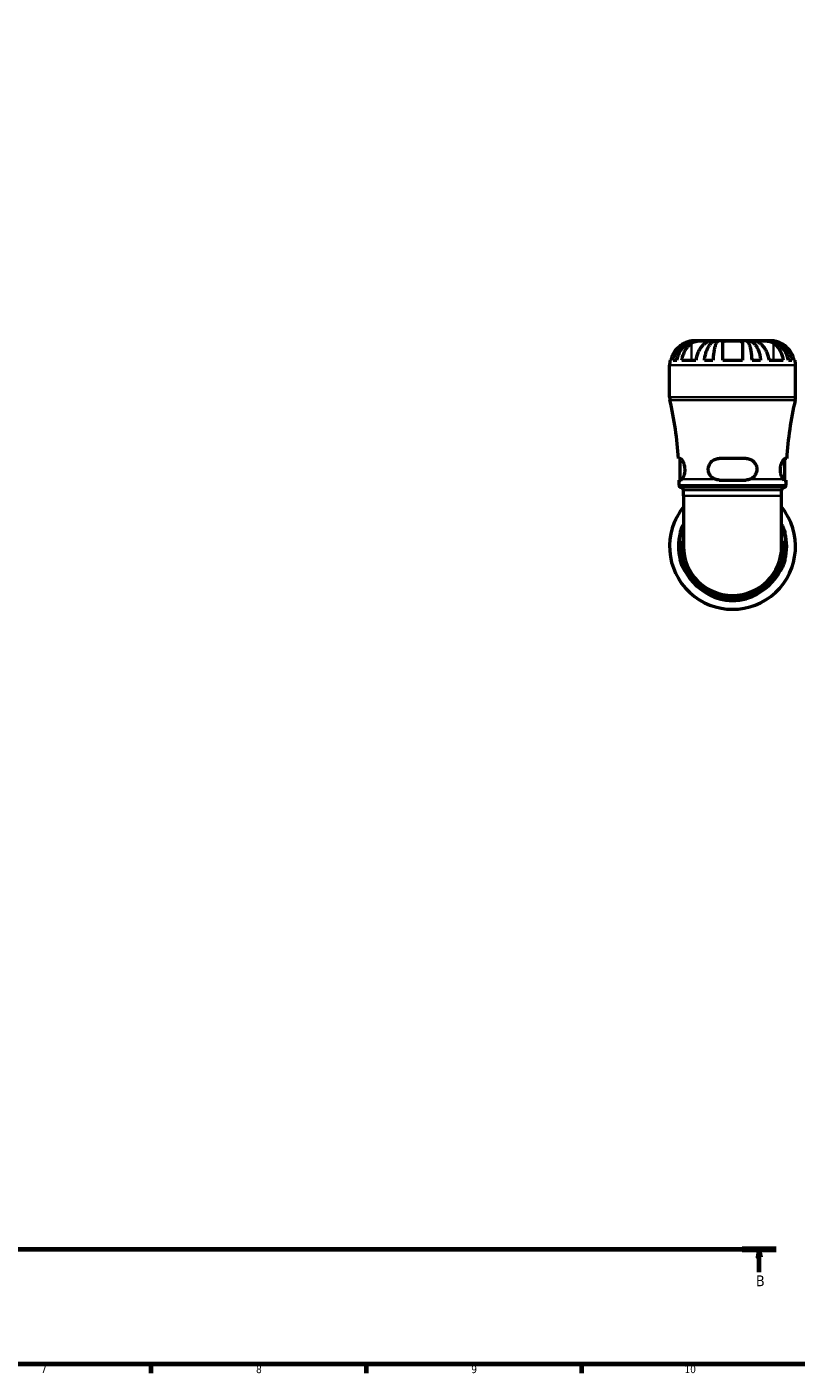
# Model space of a CAD drawing. Header units: millimetres. Extents: x 0 to 898, y 0 to 911.
# Tile 4 of 11: x 450 to 701, y 17 to 456. Entities that reach past the tile are written whole.
import ezdxf

# ---------------------------------------------------------------- set-up
doc = ezdxf.new("R2010")
doc.units = ezdxf.units.MM
doc.linetypes.add('CHAIN', pattern=[0.7087, 0.4724, -0.0591, 0.1181, -0.0591])
for name, color, linetype, lineweight in [('Border (ISO)', 7, 'Continuous', 70), ('Section Line (ISO)', 7, 'CHAIN', 70), ('Visible (ISO)', 7, 'Continuous', 50), ('Visible Narrow (ISO)', 7, 'Continuous', 35)]:
    doc.layers.add(name, color=color, linetype=linetype, lineweight=lineweight)
doc.styles.add('Label Text (ISO)', font='tahoma.ttf')
doc.styles.add('Note Text (ISO)', font='tahoma.ttf')

# ---------------------------------------------------------------- blocks, each defined once
blk = doc.blocks.new('Borders Default Border')
at = {"layer": 'Border (ISO)'}
for p, q in [((490.58, 20), (490.58, 17.1)), ((560.67, 20), (560.67, 17.1)), ((630.75, 20), (630.75, 17.1))]:
    blk.add_line(p, q, dxfattribs=at)
at = {"layer": 'Border (ISO)', "flags": 128}
blk.add_lwpolyline([(20, 20), (20, 574), (821, 574), (821, 20), (20, 20)], dxfattribs=at)
at = {"layer": 'Border (ISO)', "color": 232, "true_color": 0xca0064, "char_height": 2.5, "attachment_point": 7, "style": 'Note Text (ISO)'}
for s, insert in [('7', (454.77, 17.1)), ('8', (524.81, 17.04)), ('9', (594.88, 17.05)), ('10', (664.29, 17.05))]:
    blk.add_mtext(s, dxfattribs=dict(at, insert=insert))
blk = doc.blocks.new('2dTransSection0')
at = {"layer": 'Section Line (ISO)', "linetype": 'CHAIN'}
blk.add_line((694.2, 57.4), (182.9, 57.4), dxfattribs=at)
at = {"layer": 'Section Line (ISO)', "linetype": 'Continuous', "lineweight": 140}
blk.add_line((694.2, 57.4), (683.13, 57.4), dxfattribs=at)
at = {"layer": 'Section Line (ISO)', "linetype": 'Continuous'}
for p, q in [((688.67, 57.4), (688.17, 54.9)), ((688.67, 54.9), (688.67, 57.4)), ((689.17, 54.9), (688.67, 57.4)), ((688.17, 54.9), (689.17, 54.9)), ((688.67, 49.94), (688.67, 54.9))]:
    blk.add_line(p, q, dxfattribs=at)
at = {"layer": 'Section Line (ISO)', "linetype": 'Continuous', "flags": 128}
blk.add_lwpolyline([(689.17, 54.9), (688.67, 57.4), (688.17, 54.9), (689.17, 54.9)], dxfattribs=at)
at = {"layer": 'Section Line (ISO)'}
blk.add_solid([(689.17, 54.9), (688.67, 57.4), (688.17, 54.9), (689.17, 54.9)], dxfattribs=at)
at = {"layer": 'Section Line (ISO)', "insert": (687.6, 45.4), "char_height": 3.5, "attachment_point": 7, "style": 'Label Text (ISO)'}
blk.add_mtext('B', dxfattribs=at)

msp = doc.modelspace()

# ---------------------------------------------------------------- linework, layer by layer
at = {"layer": 'Visible (ISO)'}
for p, q in [((668.271, 353.364), (667.467, 353.364)), ((668.578, 353.364), (668.271, 353.364)), ((668.271, 353.364), (668.271, 353.356)), ((671.128, 353.364), (668.578, 353.364)), ((674.817, 353.364), (671.128, 353.364)), ((675.556, 353.364), (674.817, 353.364)), ((674.817, 353.364), (674.817, 352.805)), ((679.967, 353.364), (675.556, 353.364)), ((684.379, 353.364), (679.967, 353.364)), ((685.118, 353.364), (684.379, 353.364)), ((688.806, 353.364), (685.118, 353.364)), ((685.118, 353.364), (685.118, 352.805)), ((691.357, 353.364), (688.806, 353.364)), ((691.663, 353.364), (691.357, 353.364)), ((692.467, 353.364), (691.663, 353.364)), ((691.663, 353.364), (691.663, 353.356)), ((659.629, 346.964), (659.882, 346.964)), ((660.656, 346.964), (661.8, 346.964)), ((663.502, 346.964), (668.028, 346.964)), ((670.824, 346.964), (673.586, 346.964)), ((676.767, 346.964), (683.167, 346.964)), ((686.348, 346.964), (689.11, 346.964)), ((691.907, 346.964), (696.432, 346.964)), ((698.135, 346.964), (699.279, 346.964)), ((700.052, 346.964), (700.306, 346.964)), ((659.467, 334.94), (659.467, 345.364)), ((700.467, 334.94), (700.467, 345.364)), ((662.899, 314.982), (662.341, 314.982)), ((662.942, 307.982), (662.942, 314.978)), ((684.367, 314.982), (675.567, 314.982)), ((696.992, 307.982), (696.992, 314.978)), ((697.593, 314.982), (697.035, 314.982)), ((662.542, 307.982), (663.107, 307.982)), ((662.542, 306.352), (662.542, 307.982)), ((675.567, 307.982), (684.367, 307.982)), ((696.827, 307.982), (697.392, 307.982)), ((697.392, 306.352), (697.392, 307.982)), ((663.977, 302.832), (663.977, 304.724)), ((663.977, 302.832), (663.977, 286.364)), ((695.957, 302.832), (695.957, 304.724)), ((695.957, 286.364), (695.957, 302.832))]:
    msp.add_line(p, q, dxfattribs=at)
for centre, radius, start, end in [((667.467, 345.364), 8, 168.46304, 180), ((692.467, 345.364), 8, 0, 11.53696), ((663.567, 334.94), 4.1, 180, 193.13517), ((549.111, 308.232), 113.431, 3.41155, 13.13517), ((810.823, 308.232), 113.431, 166.86483, 176.58845), ((696.367, 334.94), 4.1, 346.86483, 0), ((663.362, 306.352), 0.82, 180, 262.81924), ((663.157, 304.724), 0.82, 0, 82.81924), ((696.777, 304.724), 0.82, 97.18076, 180), ((696.572, 306.352), 0.82, 277.18076, 0), ((679.967, 286.364), 20.5, 141.26058, 38.73942), ((679.967, 286.364), 17.626, 165.54432, 194.45568), ((679.967, 286.364), 17.425, 156.58449, 23.41551), ((679.967, 286.364), 17.626, 345.54432, 14.45568), ((679.967, 286.364), 15.99, 180, 0), ((679.967, 286.364), 17.626, 255.54432, 284.45568)]:
    msp.add_arc(centre, radius, start, end, dxfattribs=at)
for points, knots in [([(664.267, 352.547), (663.943, 352.391), (663.616, 352.207), (662.849, 351.7), (662.426, 351.35), (661.721, 350.65), (661.372, 350.236), (660.77, 349.342), (660.518, 348.863), (660.145, 347.968), (659.987, 347.472), (659.882, 346.964)], [4.03217579, 4.03217579, 4.03217579, 4.03217579, 4.13513094, 4.13513094, 4.28512034, 4.28512034, 4.43331426, 4.43331426, 4.58150818, 4.58150818, 4.72425651, 4.72425651, 4.72425651, 4.72425651]), ([(660.656, 346.964), (660.757, 347.477), (660.91, 347.979), (661.272, 348.878), (661.515, 349.358), (662.095, 350.253), (662.431, 350.668), (663.108, 351.367), (663.512, 351.714), (664.381, 352.312), (664.846, 352.564), (665.733, 352.943), (666.237, 353.105), (667.265, 353.315), (667.791, 353.364), (668.271, 353.364)], [0.1517731, 0.1517731, 0.1517731, 0.1517731, 0.2959053, 0.2959053, 0.44402, 0.44402, 0.5921347, 0.5921347, 0.7405595, 0.7405595, 0.8889844, 0.8889844, 1.0379976, 1.0379976, 1.1870108, 1.1870108, 1.1870108, 1.1870108]), ([(668.578, 353.364), (668.15, 353.364), (667.682, 353.315), (666.767, 353.105), (666.319, 352.943), (665.529, 352.564), (665.115, 352.312), (664.341, 351.714), (663.982, 351.367), (663.38, 350.668), (663.081, 350.253), (662.565, 349.358), (662.348, 348.878), (662.026, 347.979), (661.89, 347.477), (661.8, 346.964)], [3.5727317, 3.5727317, 3.5727317, 3.5727317, 3.721745, 3.721745, 3.8707582, 3.8707582, 4.019183, 4.019183, 4.1676079, 4.1676079, 4.3157226, 4.3157226, 4.4638373, 4.4638373, 4.6079695, 4.6079695, 4.6079695, 4.6079695]), ([(663.502, 346.964), (663.576, 347.472), (663.688, 347.968), (663.951, 348.863), (664.13, 349.342), (664.556, 350.236), (664.802, 350.65), (665.301, 351.35), (665.6, 351.7), (666.142, 352.207), (666.373, 352.391), (666.603, 352.547)], [0.1517835, 0.1517835, 0.1517835, 0.1517835, 0.29453183, 0.29453183, 0.44272575, 0.44272575, 0.59091966, 0.59091966, 0.74090906, 0.74090906, 0.84386421, 0.84386421, 0.84386421, 0.84386421]), ([(667.467, 353.364), (667.467, 353.364), (667.391, 353.366), (667.115, 353.354), (666.937, 353.342), (666.505, 353.284), (666.26, 353.24), (665.804, 353.128), (665.607, 353.072), (665.209, 352.942), (665.009, 352.869), (664.627, 352.713), (664.446, 352.633), (664.267, 352.547)], [-2.21111993, -2.21111993, -2.21111993, -2.21111993, -2.0898399, -2.0898399, -1.98614814, -1.98614814, -1.88775858, -1.88775858, -1.81973063, -1.81973063, -1.75376732, -1.75376732, -1.69399568, -1.69399568, -1.69399568, -1.69399568]), ([(666.603, 352.547), (666.702, 352.614), (666.809, 352.679), (667.087, 352.825), (667.264, 352.903), (667.64, 353.038), (667.836, 353.095), (668.321, 353.209), (668.611, 353.256), (669.309, 353.334), (669.71, 353.351), (670.475, 353.366), (670.83, 353.364), (671.128, 353.364)], [-0.51605321, -0.51605321, -0.51605321, -0.51605321, -0.46927389, -0.46927389, -0.40272959, -0.40272959, -0.33754407, -0.33754407, -0.24860938, -0.24860938, -0.12674173, -0.12674173, 0, 0, 0, 0]), ([(671.128, 352.547), (670.899, 352.391), (670.668, 352.207), (670.126, 351.7), (669.827, 351.35), (669.328, 350.65), (669.081, 350.236), (668.656, 349.342), (668.477, 348.863), (668.213, 347.968), (668.102, 347.472), (668.028, 346.964)], [4.03217579, 4.03217579, 4.03217579, 4.03217579, 4.13513094, 4.13513094, 4.28512034, 4.28512034, 4.43331426, 4.43331426, 4.58150818, 4.58150818, 4.72425651, 4.72425651, 4.72425651, 4.72425651]), ([(670.824, 346.964), (670.877, 347.477), (670.958, 347.979), (671.147, 348.878), (671.275, 349.358), (671.578, 350.253), (671.755, 350.668), (672.11, 351.367), (672.321, 351.714), (672.777, 352.312), (673.021, 352.564), (673.486, 352.943), (673.75, 353.105), (674.289, 353.315), (674.564, 353.364), (674.817, 353.364)], [0.1517731, 0.1517731, 0.1517731, 0.1517731, 0.2959053, 0.2959053, 0.44402, 0.44402, 0.5921347, 0.5921347, 0.7405595, 0.7405595, 0.8889844, 0.8889844, 1.0379976, 1.0379976, 1.1870108, 1.1870108, 1.1870108, 1.1870108]), ([(671.128, 353.364), (671.276, 353.364), (671.409, 353.364), (671.649, 353.363), (671.753, 353.362), (671.963, 353.351), (672.038, 353.337), (672.079, 353.275), (672.052, 353.23), (671.93, 353.118), (671.86, 353.062), (671.684, 352.931), (671.58, 352.857), (671.36, 352.705), (671.248, 352.628), (671.128, 352.547)], [0, 0, 0, 0, 0.0626039, 0.0626039, 0.12946018, 0.12946018, 0.23227607, 0.23227607, 0.32766079, 0.32766079, 0.39439512, 0.39439512, 0.45981717, 0.45981717, 0.51643089, 0.51643089, 0.51643089, 0.51643089]), ([(675.556, 353.364), (675.431, 353.364), (675.295, 353.315), (675.029, 353.105), (674.899, 352.943), (674.67, 352.564), (674.549, 352.312), (674.325, 351.714), (674.22, 351.367), (674.045, 350.668), (673.958, 350.253), (673.808, 349.358), (673.745, 348.878), (673.652, 347.979), (673.612, 347.477), (673.586, 346.964)], [3.5727317, 3.5727317, 3.5727317, 3.5727317, 3.721745, 3.721745, 3.8707582, 3.8707582, 4.019183, 4.019183, 4.1676079, 4.1676079, 4.3157226, 4.3157226, 4.4638373, 4.4638373, 4.6079695, 4.6079695, 4.6079695, 4.6079695]), ([(676.767, 352.547), (676.767, 352.563), (676.768, 352.579), (676.774, 352.679), (676.796, 352.757), (676.865, 352.889), (676.908, 352.944), (677.026, 353.051), (677.105, 353.102), (677.354, 353.214), (677.546, 353.262), (678.054, 353.335), (678.38, 353.351), (679.127, 353.366), (679.544, 353.364), (679.967, 353.364)], [-0.51941856, -0.51941856, -0.51941856, -0.51941856, -0.50814121, -0.50814121, -0.44746114, -0.44746114, -0.39689748, -0.39689748, -0.33842903, -0.33842903, -0.24344262, -0.24344262, -0.12683785, -0.12683785, 0, 0, 0, 0]), ([(676.767, 346.964), (676.767, 347.472), (676.767, 347.968), (676.767, 348.863), (676.767, 349.342), (676.767, 350.236), (676.767, 350.65), (676.767, 351.35), (676.767, 351.7), (676.767, 352.207), (676.767, 352.391), (676.767, 352.547)], [0.1517835, 0.1517835, 0.1517835, 0.1517835, 0.29453183, 0.29453183, 0.44272575, 0.44272575, 0.59091966, 0.59091966, 0.74090906, 0.74090906, 0.84386421, 0.84386421, 0.84386421, 0.84386421]), ([(679.967, 353.364), (680.199, 353.364), (680.43, 353.364), (680.904, 353.363), (681.144, 353.361), (681.742, 353.343), (682.072, 353.319), (682.529, 353.226), (682.684, 353.175), (682.889, 353.064), (682.956, 353.014), (683.059, 352.904), (683.097, 352.846), (683.153, 352.71), (683.167, 352.631), (683.167, 352.547)], [0, 0, 0, 0, 0.06960453, 0.06960453, 0.14559569, 0.14559569, 0.26884906, 0.26884906, 0.35168426, 0.35168426, 0.40551291, 0.40551291, 0.45571277, 0.45571277, 0.51333093, 0.51333093, 0.51333093, 0.51333093]), ([(683.167, 352.547), (683.167, 352.391), (683.167, 352.207), (683.167, 351.7), (683.167, 351.35), (683.167, 350.65), (683.167, 350.236), (683.167, 349.342), (683.167, 348.863), (683.167, 347.968), (683.167, 347.472), (683.167, 346.964)], [4.03217579, 4.03217579, 4.03217579, 4.03217579, 4.13513094, 4.13513094, 4.28512034, 4.28512034, 4.43331426, 4.43331426, 4.58150818, 4.58150818, 4.72425651, 4.72425651, 4.72425651, 4.72425651]), ([(686.348, 346.964), (686.322, 347.477), (686.282, 347.979), (686.189, 348.878), (686.126, 349.358), (685.976, 350.253), (685.889, 350.668), (685.714, 351.367), (685.61, 351.714), (685.385, 352.312), (685.265, 352.564), (685.035, 352.943), (684.905, 353.105), (684.639, 353.315), (684.503, 353.364), (684.379, 353.364)], [0.1517731, 0.1517731, 0.1517731, 0.1517731, 0.2959053, 0.2959053, 0.44402, 0.44402, 0.5921347, 0.5921347, 0.7405595, 0.7405595, 0.8889844, 0.8889844, 1.0379976, 1.0379976, 1.1870108, 1.1870108, 1.1870108, 1.1870108]), ([(685.118, 353.364), (685.37, 353.364), (685.645, 353.315), (686.185, 353.105), (686.448, 352.943), (686.914, 352.564), (687.157, 352.312), (687.613, 351.714), (687.825, 351.367), (688.18, 350.668), (688.356, 350.253), (688.66, 349.358), (688.787, 348.878), (688.977, 347.979), (689.057, 347.477), (689.11, 346.964)], [3.5727317, 3.5727317, 3.5727317, 3.5727317, 3.721745, 3.721745, 3.8707582, 3.8707582, 4.019183, 4.019183, 4.1676079, 4.1676079, 4.3157226, 4.3157226, 4.4638373, 4.4638373, 4.6079695, 4.6079695, 4.6079695, 4.6079695]), ([(688.806, 352.547), (688.706, 352.614), (688.612, 352.679), (688.401, 352.825), (688.29, 352.903), (688.106, 353.038), (688.031, 353.095), (687.902, 353.209), (687.865, 353.256), (687.874, 353.334), (687.956, 353.351), (688.271, 353.366), (688.507, 353.364), (688.806, 353.364)], [-0.51605321, -0.51605321, -0.51605321, -0.51605321, -0.46927389, -0.46927389, -0.40272959, -0.40272959, -0.33754407, -0.33754407, -0.24860938, -0.24860938, -0.12674173, -0.12674173, 0, 0, 0, 0]), ([(688.806, 353.364), (688.954, 353.364), (689.115, 353.364), (689.474, 353.363), (689.671, 353.362), (690.196, 353.351), (690.531, 353.337), (691.187, 353.275), (691.5, 353.23), (692.014, 353.118), (692.217, 353.062), (692.599, 352.931), (692.775, 352.857), (693.081, 352.705), (693.212, 352.628), (693.331, 352.547)], [0, 0, 0, 0, 0.0626039, 0.0626039, 0.12946018, 0.12946018, 0.23227607, 0.23227607, 0.32766079, 0.32766079, 0.39439512, 0.39439512, 0.45981717, 0.45981717, 0.51643089, 0.51643089, 0.51643089, 0.51643089]), ([(691.907, 346.964), (691.832, 347.472), (691.721, 347.968), (691.457, 348.863), (691.278, 349.342), (690.853, 350.236), (690.606, 350.65), (690.108, 351.35), (689.809, 351.7), (689.266, 352.207), (689.035, 352.391), (688.806, 352.547)], [0.1517835, 0.1517835, 0.1517835, 0.1517835, 0.29453183, 0.29453183, 0.44272575, 0.44272575, 0.59091966, 0.59091966, 0.74090906, 0.74090906, 0.84386421, 0.84386421, 0.84386421, 0.84386421]), ([(698.135, 346.964), (698.044, 347.477), (697.908, 347.979), (697.586, 348.878), (697.37, 349.358), (696.854, 350.253), (696.555, 350.668), (695.952, 351.367), (695.593, 351.714), (694.819, 352.312), (694.405, 352.564), (693.616, 352.943), (693.168, 353.105), (692.252, 353.315), (691.785, 353.364), (691.357, 353.364)], [0.1517731, 0.1517731, 0.1517731, 0.1517731, 0.2959053, 0.2959053, 0.44402, 0.44402, 0.5921347, 0.5921347, 0.7405595, 0.7405595, 0.8889844, 0.8889844, 1.0379976, 1.0379976, 1.1870108, 1.1870108, 1.1870108, 1.1870108]), ([(691.663, 353.364), (692.144, 353.364), (692.669, 353.315), (693.698, 353.105), (694.201, 352.943), (695.088, 352.564), (695.554, 352.312), (696.423, 351.714), (696.826, 351.367), (697.503, 350.668), (697.839, 350.253), (698.419, 349.358), (698.663, 348.878), (699.024, 347.979), (699.177, 347.477), (699.279, 346.964)], [3.5727317, 3.5727317, 3.5727317, 3.5727317, 3.721745, 3.721745, 3.8707582, 3.8707582, 4.019183, 4.019183, 4.1676079, 4.1676079, 4.3157226, 4.3157226, 4.4638373, 4.4638373, 4.6079695, 4.6079695, 4.6079695, 4.6079695]), ([(695.667, 352.547), (695.531, 352.612), (695.394, 352.674), (695.049, 352.821), (694.842, 352.9), (694.441, 353.037), (694.248, 353.095), (693.813, 353.209), (693.582, 353.256), (693.095, 353.334), (692.869, 353.351), (692.551, 353.366), (692.467, 353.364), (692.467, 353.364)], [-0.5159245, -0.5159245, -0.5159245, -0.5159245, -0.47074715, -0.47074715, -0.40311077, -0.40311077, -0.33740557, -0.33740557, -0.24866964, -0.24866964, -0.12673966, -0.12673966, 0, 0, 0, 0]), ([(693.331, 352.547), (693.561, 352.391), (693.792, 352.207), (694.334, 351.7), (694.633, 351.35), (695.132, 350.65), (695.379, 350.236), (695.804, 349.342), (695.983, 348.863), (696.247, 347.968), (696.358, 347.472), (696.432, 346.964)], [4.03217579, 4.03217579, 4.03217579, 4.03217579, 4.13513094, 4.13513094, 4.28512034, 4.28512034, 4.43331426, 4.43331426, 4.58150818, 4.58150818, 4.72425651, 4.72425651, 4.72425651, 4.72425651]), ([(700.052, 346.964), (699.947, 347.472), (699.79, 347.968), (699.417, 348.863), (699.164, 349.342), (698.562, 350.236), (698.213, 350.65), (697.508, 351.35), (697.085, 351.7), (696.318, 352.207), (695.991, 352.391), (695.667, 352.547)], [0.1517835, 0.1517835, 0.1517835, 0.1517835, 0.29453183, 0.29453183, 0.44272575, 0.44272575, 0.59091966, 0.59091966, 0.74090906, 0.74090906, 0.84386421, 0.84386421, 0.84386421, 0.84386421]), ([(662.899, 314.982), (662.942, 314.982), (662.988, 314.97), (663.171, 314.882), (663.325, 314.731), (663.646, 314.272), (663.814, 313.959), (664.089, 313.253), (664.2, 312.877), (664.347, 312.087), (664.386, 311.687), (664.388, 310.864), (664.347, 310.457), (664.197, 309.684), (664.087, 309.331), (663.819, 308.683), (663.656, 308.412), (663.5, 308.232)], [-1.0036837, -1.0036837, -1.0036837, -1.0036837, -0.9519007, -0.9519007, -0.8097221, -0.8097221, -0.6617925, -0.6617925, -0.5319087, -0.5319087, -0.4103201, -0.4103201, -0.2840828, -0.2840828, -0.1528179, -0.1528179, -0.0000476, -0.0000476, -0.0000476, -0.0000476]), ([(674.268, 308.232), (673.909, 308.375), (673.575, 308.578), (672.971, 309.099), (672.706, 309.423), (672.31, 310.14), (672.176, 310.524), (672.046, 311.333), (672.053, 311.746), (672.211, 312.558), (672.362, 312.945), (672.826, 313.712), (673.162, 314.069), (673.951, 314.624), (674.405, 314.819), (675.11, 314.959), (675.338, 314.982), (675.567, 314.982)], [-1.0742723, -1.0742723, -1.0742723, -1.0742723, -0.9522757, -0.9522757, -0.8231436, -0.8231436, -0.7003348, -0.7003348, -0.5763565, -0.5763565, -0.4493471, -0.4493471, -0.2964688, -0.2964688, -0.1422294, -0.1422294, -0.0708388, -0.0708388, -0.0708388, -0.0708388]), ([(684.367, 314.982), (684.534, 314.982), (684.699, 314.97), (685.313, 314.882), (685.742, 314.731), (686.53, 314.273), (686.883, 313.96), (687.413, 313.254), (687.605, 312.878), (687.837, 312.088), (687.884, 311.687), (687.838, 310.864), (687.739, 310.457), (687.401, 309.684), (687.16, 309.331), (686.526, 308.684), (686.117, 308.412), (685.666, 308.232)], [-1.0036355, -1.0036355, -1.0036355, -1.0036355, -0.9518732, -0.9518732, -0.8097236, -0.8097236, -0.6617881, -0.6617881, -0.5318991, -0.5318991, -0.4103105, -0.4103105, -0.2840761, -0.2840761, -0.1528156, -0.1528156, 0, 0, 0, 0]), ([(696.434, 308.232), (696.309, 308.375), (696.181, 308.578), (695.933, 309.099), (695.815, 309.423), (695.638, 310.14), (695.579, 310.524), (695.535, 311.333), (695.552, 311.746), (695.662, 312.558), (695.755, 312.945), (696.008, 313.712), (696.177, 314.069), (696.518, 314.624), (696.69, 314.819), (696.911, 314.959), (696.976, 314.982), (697.035, 314.982)], [-1.0742724, -1.0742724, -1.0742724, -1.0742724, -0.9523053, -0.9523053, -0.8231503, -0.8231503, -0.7003414, -0.7003414, -0.5763633, -0.5763633, -0.4493543, -0.4493543, -0.2964754, -0.2964754, -0.142233, -0.142233, -0.0708388, -0.0708388, -0.0708388, -0.0708388]), ([(662.899, 290.764), (662.942, 290.931), (662.988, 291.096), (663.171, 291.71), (663.325, 292.139), (663.646, 292.927), (663.814, 293.28), (663.966, 293.574), (663.971, 293.585), (663.977, 293.596)], [-1.00368369, -1.00368369, -1.00368369, -1.00368369, -0.95190075, -0.95190075, -0.80972208, -0.80972208, -0.66179246, -0.66179246, -0.65597555, -0.65597555, -0.65597555, -0.65597555]), ([(663.977, 293.296), (663.973, 293.286), (663.968, 293.275), (663.819, 292.922), (663.656, 292.513), (663.5, 292.063)], [-0.1577496, -0.1577496, -0.1577496, -0.1577496, -0.15281787, -0.15281787, -0.00004764, -0.00004764, -0.00004764, -0.00004764]), ([(695.957, 293.596), (696.076, 293.368), (696.211, 293.09), (696.518, 292.38), (696.69, 291.927), (696.911, 291.221), (696.976, 290.993), (697.035, 290.764)], [-0.41854698, -0.41854698, -0.41854698, -0.41854698, -0.29647538, -0.29647538, -0.14223301, -0.14223301, -0.07083883, -0.07083883, -0.07083883, -0.07083883]), ([(696.434, 292.063), (696.309, 292.422), (696.181, 292.756), (696.025, 293.135), (695.991, 293.218), (695.957, 293.296)], [-1.07427239, -1.07427239, -1.07427239, -1.07427239, -0.95230532, -0.95230532, -0.91661782, -0.91661782, -0.91661782, -0.91661782]), ([(663.5, 280.665), (663.625, 280.306), (663.753, 279.972), (664.002, 279.368), (664.119, 279.103), (664.296, 278.707), (664.356, 278.573), (664.4, 278.443), (664.382, 278.45), (664.272, 278.608), (664.179, 278.759), (663.926, 279.223), (663.758, 279.559), (663.416, 280.348), (663.244, 280.801), (663.023, 281.507), (662.958, 281.735), (662.899, 281.964)], [-1.0742724, -1.0742724, -1.0742724, -1.0742724, -0.9523053, -0.9523053, -0.8231503, -0.8231503, -0.7003414, -0.7003414, -0.5763633, -0.5763633, -0.4493543, -0.4493543, -0.2964754, -0.2964754, -0.142233, -0.142233, -0.0708388, -0.0708388, -0.0708388, -0.0708388]), ([(697.035, 281.964), (696.992, 281.798), (696.946, 281.632), (696.763, 281.018), (696.61, 280.589), (696.288, 279.801), (696.121, 279.448), (695.846, 278.918), (695.735, 278.726), (695.587, 278.494), (695.548, 278.447), (695.547, 278.494), (695.588, 278.592), (695.738, 278.93), (695.847, 279.171), (696.116, 279.806), (696.278, 280.215), (696.434, 280.665)], [-1.0036837, -1.0036837, -1.0036837, -1.0036837, -0.9519007, -0.9519007, -0.8097221, -0.8097221, -0.6617925, -0.6617925, -0.5319087, -0.5319087, -0.4103201, -0.4103201, -0.2840828, -0.2840828, -0.1528179, -0.1528179, -0.0000476, -0.0000476, -0.0000476, -0.0000476]), ([(675.567, 269.296), (675.401, 269.339), (675.235, 269.385), (674.621, 269.568), (674.192, 269.722), (673.404, 270.043), (673.051, 270.211), (672.521, 270.485), (672.329, 270.597), (672.097, 270.744), (672.05, 270.783), (672.097, 270.784), (672.195, 270.744), (672.533, 270.594), (672.774, 270.484), (673.409, 270.216), (673.818, 270.053), (674.268, 269.897)], [-1.0036837, -1.0036837, -1.0036837, -1.0036837, -0.9519007, -0.9519007, -0.8097221, -0.8097221, -0.6617925, -0.6617925, -0.5319087, -0.5319087, -0.4103201, -0.4103201, -0.2840828, -0.2840828, -0.1528179, -0.1528179, -0.0000476, -0.0000476, -0.0000476, -0.0000476]), ([(685.666, 269.897), (686.025, 270.022), (686.359, 270.15), (686.964, 270.399), (687.229, 270.516), (687.625, 270.693), (687.758, 270.753), (687.888, 270.797), (687.881, 270.779), (687.724, 270.669), (687.572, 270.576), (687.108, 270.323), (686.772, 270.155), (685.983, 269.813), (685.53, 269.641), (684.824, 269.42), (684.596, 269.355), (684.367, 269.296)], [-1.0742724, -1.0742724, -1.0742724, -1.0742724, -0.9523053, -0.9523053, -0.8231503, -0.8231503, -0.7003414, -0.7003414, -0.5763633, -0.5763633, -0.4493543, -0.4493543, -0.2964754, -0.2964754, -0.142233, -0.142233, -0.0708388, -0.0708388, -0.0708388, -0.0708388])]:
    msp.add_open_spline(points, degree=3, knots=knots, dxfattribs=at)
for points in [[(663.5, 308.232), (663.356, 308.065), (663.219, 307.982), (663.107, 307.982)], [(675.567, 307.982), (675.137, 307.982), (674.686, 308.065), (674.268, 308.232)], [(685.666, 308.232), (685.249, 308.065), (684.797, 307.982), (684.367, 307.982)], [(696.827, 307.982), (696.715, 307.982), (696.578, 308.065), (696.434, 308.232)]]:
    msp.add_open_spline(points, degree=3, dxfattribs=at)
at = {"layer": 'Visible Narrow (ISO)'}
for p, q in [((666.603, 352.268), (666.603, 347.243)), ((693.331, 352.268), (693.331, 347.243)), ((700.215, 345.364), (659.72, 345.364)), ((659.72, 334.94), (700.215, 334.94)), ((700.109, 334.009), (659.825, 334.009)), ((673.53, 308.232), (663.775, 308.232)), ((696.159, 308.232), (686.405, 308.232)), ((662.757, 306.352), (697.178, 306.352)), ((663.465, 305.538), (696.469, 305.538)), ((695.76, 304.724), (664.174, 304.724)), ((695.76, 302.832), (664.174, 302.832)), ((662.91, 290.764), (663.096, 290.764)), ((696.838, 290.764), (697.025, 290.764)), ((663.096, 281.964), (662.91, 281.964)), ((697.025, 281.964), (696.838, 281.964)), ((675.567, 269.306), (675.567, 269.493)), ((684.367, 269.493), (684.367, 269.306))]:
    msp.add_line(p, q, dxfattribs=at)
for radius, start, end in [(20.393, 154.47401, 25.52599), (16.708, 173.83292, 6.16708)]:
    msp.add_arc((679.967, 286.364), radius, start, end, dxfattribs=at)

# ---------------------------------------------------------------- block references
msp.add_blockref('Borders Default Border', (0, 0))
at = {"layer": 'Section Line (ISO)'}
msp.add_blockref('2dTransSection0', (0, 0), dxfattribs=at)

doc.saveas('drawing.dxf')
